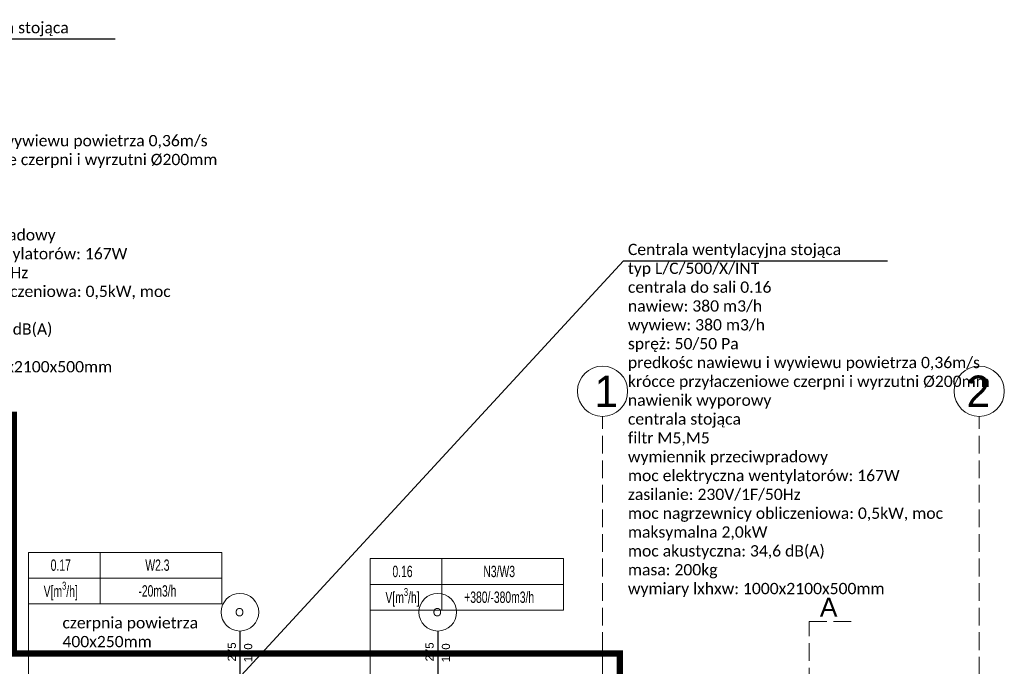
# Model space of a CAD drawing. Header units: millimetres. Extents: x -40063 to 512011, y 350190 to 687060.
# Tile 98 of 256: x 169329 to 185012, y 519010 to 529309. Entities that reach past the tile are written whole.
import ezdxf

# ---------------------------------------------------------------- set-up
doc = ezdxf.new("R2010")
doc.units = ezdxf.units.MM
doc.linetypes.add('DASHDOT', pattern=[1, 0.5, -0.25, 0, -0.25])
doc.linetypes.add('Krawędzie ukryte', pattern=[391.222223, 282.222223, -109])
for name, color, linetype in [('2D - Ogólne', 8, 'Continuous'), ('IS_WM_OPIS', 7, 'Continuous'), ('Konstrukcja - Ściany zew', 8, 'Continuous'), ('Opisy - Teksty', 8, 'Continuous'), ('X_ref', 8, 'Continuous')]:
    doc.layers.add(name, color=color, linetype=linetype)
for name, color, linetype, lineweight in [('_IS_WM_OPIS', 7, 'Continuous', 9), ('FLUID-BILANSE', 150, 'Continuous', 18), ('J_zakres opracowania', 226, 'DASHDOT', 30)]:
    doc.layers.add(name, color=color, linetype=linetype, lineweight=lineweight)
doc.styles.add('ARIAL NARROW', font='ARIALN.TTF', dxfattribs={"width": 0.8})
doc.styles.add('GENERATED_STYLE_1', font='arial.ttf')
doc.styles.add('GENERATED_STYLE_2', font='txt')
doc.styles.get("Standard").update_dxf_attribs({"font": 'arial.ttf'})

# ---------------------------------------------------------------- blocks, each defined once
blk = doc.blocks.new('fdgdfg')
at = {"layer": '2D - Ogólne', "color": 5, "linetype": 'Krawędzie ukryte', "lineweight": 13}
for p, q in [((-165070, 492445), (-165070, 514554)), ((-159070, 492445), (-159070, 514554))]:
    blk.add_line(p, q, dxfattribs=at)
at = {"layer": '2D - Ogólne', "color": 8, "linetype": 'Krawędzie ukryte', "lineweight": 13}
for p, q in [((-161781, 495794), (-161781, 511289)), ((-161781, 511289), (-161070, 511289))]:
    blk.add_line(p, q, dxfattribs=at)
at = {"layer": '2D - Ogólne', "color": 5, "linetype": 'Continuous', "lineweight": 13}
for centre in [(-165070, 514954), (-159070, 514954)]:
    blk.add_circle(centre, 400, dxfattribs=at)
at = {"layer": 'Konstrukcja - Ściany zew', "linetype": 'Continuous'}
for p, q in [((-170845, 511135), (-170845, 509876)), ((-167695, 511135), (-167695, 509876))]:
    blk.add_line(p, q, dxfattribs=at)
at = {"layer": 'Konstrukcja - Ściany zew', "color": 251, "linetype": 'Continuous', "lineweight": 13}
for centre, start, end in [((-170845, 511435), 0, 180), ((-167695, 511435), 0, 180), ((-170845, 511435), 180, 0), ((-167695, 511435), 180, 0)]:
    blk.add_arc(centre, 300, start, end, dxfattribs=at)
at = {"layer": 'Konstrukcja - Ściany zew', "style": 'GENERATED_STYLE_1'}
for p in [(-170923, 511370), (-167773, 511370)]:
    blk.add_text('O', height=130, dxfattribs=at).set_placement(p)
for s, p in [('275', (-170910, 510651)), ('190', (-170650, 510636)), ('275', (-167760, 510651)), ('190', (-167500, 510636))]:
    blk.add_text(s, height=130, rotation=90, dxfattribs=at).set_placement(p)
at = {"layer": 'Opisy - Teksty', "color": 8, "linetype": 'Continuous', "lineweight": 13}
for s, height, style, p in [('1', 500, 'GENERATED_STYLE_2', (-165197, 514704)), ('2', 500, 'GENERATED_STYLE_2', (-159270, 514704)), ('A', 300, 'GENERATED_STYLE_1', (-161608, 511365))]:
    blk.add_text(s, height=height, dxfattribs=dict(at, style=style)).set_placement(p)

msp = doc.modelspace()

# ---------------------------------------------------------------- linework, layer by layer
at = {"layer": '_IS_WM_OPIS', "color": 7}
msp.add_lwpolyline([(178947.99555, 525469.44871), (170720.47088, 516550.04693)], dxfattribs=at)
at = {"layer": 'FLUID-BILANSE'}
for p, q in [((169469.6193, 517384.4793), (169469.6193, 520825.11139)), ((174913.54854, 517284.4793), (174913.54854, 520725.11139))]:
    msp.add_line(p, q, dxfattribs=at)
for points in [[(169469.6193, 520414.53859), (169469.6193, 520825.11139), (170608.15986, 520825.11139), (170608.15986, 520414.53859)], [(170608.15986, 520414.53859), (170608.15986, 520825.11139), (172548.9153, 520825.11139), (172548.9153, 520414.53859)], [(174913.54854, 520314.53859), (174913.54854, 520725.11139), (176052.0891, 520725.11139), (176052.0891, 520314.53859)], [(176052.0891, 520314.53859), (176052.0891, 520725.11139), (177992.84454, 520725.11139), (177992.84454, 520314.53859)], [(169469.6193, 520003.96579), (169469.6193, 520414.53859), (170608.15986, 520414.53859), (170608.15986, 520003.96579)], [(170608.15986, 520003.96579), (170608.15986, 520414.53859), (172548.9153, 520414.53859), (172548.9153, 520003.96579)], [(174913.54854, 519903.96579), (174913.54854, 520314.53859), (176052.0891, 520314.53859), (176052.0891, 519903.96579)], [(176052.0891, 519903.96579), (176052.0891, 520314.53859), (177992.84454, 520314.53859), (177992.84454, 519903.96579)]]:
    msp.add_lwpolyline(points, close=True, dxfattribs=at)
at = {"layer": 'IS_WM_OPIS', "color": 6}
for points in [[(166645.28917, 529002.63649), (170847.63023, 529002.63649)], [(178947.99555, 525469.44871), (183150.3366, 525469.44871)]]:
    msp.add_lwpolyline(points, dxfattribs=at)
at = {"layer": 'J_zakres opracowania', "ltscale": 1000, "const_width": 100}
msp.add_lwpolyline([(145238.97833, 455200), (179698.13773, 455200), (179698.13773, 465499.99363), (168198.34775, 465499.99363), (168198.34775, 475277.34862), (179787.48799, 475277.34862), (179787.48799, 507377.27761), (172267.92013, 507377.27761), (172267.92013, 513264.6274), (178887.83809, 513264.6274), (178887.83809, 519214.61675), (169238.45678, 519214.61675), (169238.45678, 523014.48912), (139342.26689, 523014.48912), (139342.26689, 512420.85011), (168578.26628, 512420.85011), (168578.26628, 488928.49204), (155218.96566, 488928.49204), (155218.96566, 468968.52781), (145238.97833, 468968.52781), (145238.97833, 455200)], dxfattribs=at)

# ---------------------------------------------------------------- block references
at = {"layer": 'X_ref'}
msp.add_blockref('fdgdfg', (343682.59615, 8436.71479), dxfattribs=at)

# ---------------------------------------------------------------- texts
at = {"layer": 'FLUID-BILANSE', "char_height": 180, "attachment_point": 5, "style": 'ARIAL NARROW'}
for s, insert, width in [('0.17', (169982.8353, 520619.82499), 1026.432), ('W2.3', (171522.4833, 520619.82499), 2052.864), ('0.16', (175426.76454, 520519.82499), 1026.432), ('N3/W3', (176966.41254, 520519.82499), 2052.864), ('\\A1;V[m\\H0.7x;\\S3^ ;\\H1.4286x;/h]', (169982.8353, 520209.25219), 1026.432), ('-20m3/h', (171522.4833, 520209.25219), 2052.864), ('\\A1;V[m\\H0.7x;\\S3^ ;\\H1.4286x;/h]', (175426.76454, 520109.25219), 1026.432), ('+380/-380m3/h', (176966.41254, 520109.25219), 2052.864)]:
    msp.add_mtext(s, dxfattribs=dict(at, insert=insert, width=width))
at = {"layer": 'IS_WM_OPIS', "char_height": 179.9999966, "width": 5935.9201341, "attachment_point": 1, "rotation": 0.000000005}
for s, insert in [('\\fCalibri|b0|i0|c238;Centrala wentylacyjna stojąca\\Ptyp L/C/500/X/INT\\Pcentrala do sali 0.18\\Pnawiew: 460 m3/h\\Pwywiew: 460 m3/h\\Pspręż: 50/50 Pa\\Ppredkośc nawiewu i wywiewu powietrza 0,36m/s\\Pkrócce przyłaczeniowe czerpni i wyrzutni %%C200mm\\Pnawienik wyporowy\\Pcentrala stojąca\\Pfiltr M5,M5\\Pwymiennik przeciwpradowy\\Pmoc elektryczna wentylatorów: 167W\\Pzasilanie: 230V/1F/50Hz\\Pmoc nagrzewnicy obliczeniowa: 0,5kW, moc maksymalna 2,0kW\\Pmoc akustyczna: 34,6 dB(A)\\Pmasa: 200kg \\Pwymiary lxhxw: 1000x2100x500mm\\P\\P', (166714.26357, 529272.73106)), ('\\fCalibri|b0|i0|c238;Centrala wentylacyjna stojąca\\Ptyp L/C/500/X/INT\\Pcentrala do sali 0.16\\Pnawiew: 380 m3/h\\Pwywiew: 380 m3/h\\Pspręż: 50/50 Pa\\Ppredkośc nawiewu i wywiewu powietrza 0,36m/s\\Pkrócce przyłaczeniowe czerpni i wyrzutni %%C200mm\\Pnawienik wyporowy\\Pcentrala stojąca\\Pfiltr M5,M5\\Pwymiennik przeciwpradowy\\Pmoc elektryczna wentylatorów: 167W\\Pzasilanie: 230V/1F/50Hz\\Pmoc nagrzewnicy obliczeniowa: 0,5kW, moc maksymalna 2,0kW\\Pmoc akustyczna: 34,6 dB(A)\\Pmasa: 200kg \\Pwymiary lxhxw: 1000x2100x500mm\\P\\P', (179016.96994, 525739.54328)), ('\\fCalibri|b0|i0|c238;czerpnia powietrza \\P400x250mm', (170009.8472, 519793.70771))]:
    msp.add_mtext(s, dxfattribs=dict(at, insert=insert))

doc.saveas('drawing.dxf')
